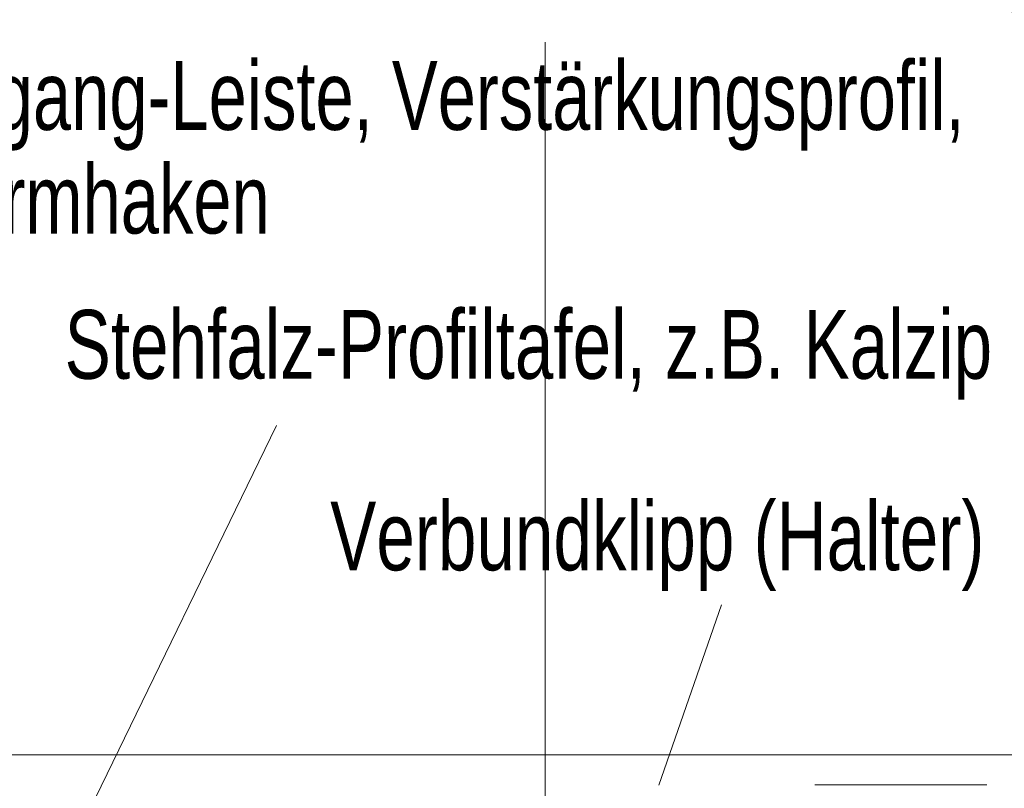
# Model space of a CAD drawing. Header units: metres. Extents: x 1316.5 to 1415.3, y -94.1 to -52.
# Tile 125 of 256: x 1345.953 to 1346.525, y -55.131 to -54.684. Entities that reach past the tile are written whole.
import ezdxf

# ---------------------------------------------------------------- set-up
doc = ezdxf.new("R2010")
doc.units = ezdxf.units.M
doc.linetypes.add('AUSGEZOGEN', pattern=[0])
doc.linetypes.add('PUNKT2_S9', pattern=[0.0015, 0, -0.0015])
for name, color, linetype, lineweight in [('XR$11$Achsen', 4, 'AUSGEZOGEN', 13), ('XR$11$Aufkantung', 4, 'AUSGEZOGEN', 13), ('XR$11$Türen', 3, 'AUSGEZOGEN', 18), ('XR$9$Achsen', 4, 'AUSGEZOGEN', 13), ('XR$9$Text 1_100', 3, 'AUSGEZOGEN', 18), ('XR$9$Wand', 1, 'AUSGEZOGEN', 50)]:
    doc.layers.add(name, color=color, linetype=linetype, lineweight=lineweight)
doc.styles.add('ARIAL', font='arial.ttf')

msp = doc.modelspace()

# ---------------------------------------------------------------- linework, layer by layer
at = {"layer": 'XR$11$Achsen', "color": 35, "linetype": 'AUSGEZOGEN', "lineweight": 13, "transparency": 33554687}
msp.add_line((1346.25866, -55.49832), (1346.25863, -54.69709), dxfattribs=at)
at = {"layer": 'XR$11$Aufkantung', "color": 4, "linetype": 'AUSGEZOGEN', "lineweight": 13, "transparency": 33554687}
msp.add_line((1361.52515, -55.11162), (1342.59015, -55.11164), dxfattribs=at)
at = {"layer": 'XR$11$Türen', "color": 35, "linetype": 'PUNKT2_S9', "lineweight": 13, "transparency": 33554687}
msp.add_line((1346.41515, -55.12908), (1364.84488, -55.12908), dxfattribs=at)
at = {"layer": 'XR$9$Achsen', "color": 4, "linetype": 'AUSGEZOGEN', "lineweight": 35, "transparency": 33554687}
msp.add_circle((1346.63712, -54.61557), 0.12474, dxfattribs=at)
at = {"layer": 'XR$9$Wand', "color": 4, "linetype": 'AUSGEZOGEN', "lineweight": 13, "transparency": 33554687}
for p, q in [((1346.1024, -54.92011), (1345.97317, -55.18631)), ((1346.36108, -55.02427), (1346.32451, -55.12917))]:
    msp.add_line(p, q, dxfattribs=at)

# ---------------------------------------------------------------- texts
at = {"layer": 'XR$9$Text 1_100', "color": 3, "linetype": 'AUSGEZOGEN', "lineweight": 18, "transparency": 33554687, "insert": (1345.88335, -54.70818), "char_height": 0.04, "width": 0.6543417, "attachment_point": 1, "line_spacing_factor": 0.903614, "style": 'ARIAL'}
msp.add_mtext('\\A1;{\\fArial|i0|b0;\\H0.040000;\\W0.714286;\\C3;Ortgang-Leiste, Verstärkungsprofil, }\\P{\\fArial|i0|b0;\\H0.040000;\\W0.714286;\\C3;Sturmhaken}\\P', dxfattribs=at)
at = {"layer": 'XR$9$Text 1_100', "color": 3, "linetype": 'AUSGEZOGEN', "lineweight": 18, "transparency": 33554687, "char_height": 0.04, "attachment_point": 7, "style": 'ARIAL'}
for s, insert, width in [('\\W0.72;Stehfalz-Profiltafel, z.B. Kalzip', (1345.97938, -54.90495), 0.5505188), ('\\W0.72;Verbundklipp (Halter)', (1346.13365, -55.01633), 0.3938976)]:
    msp.add_mtext(s, dxfattribs=dict(at, insert=insert, width=width))

doc.saveas('drawing.dxf')
